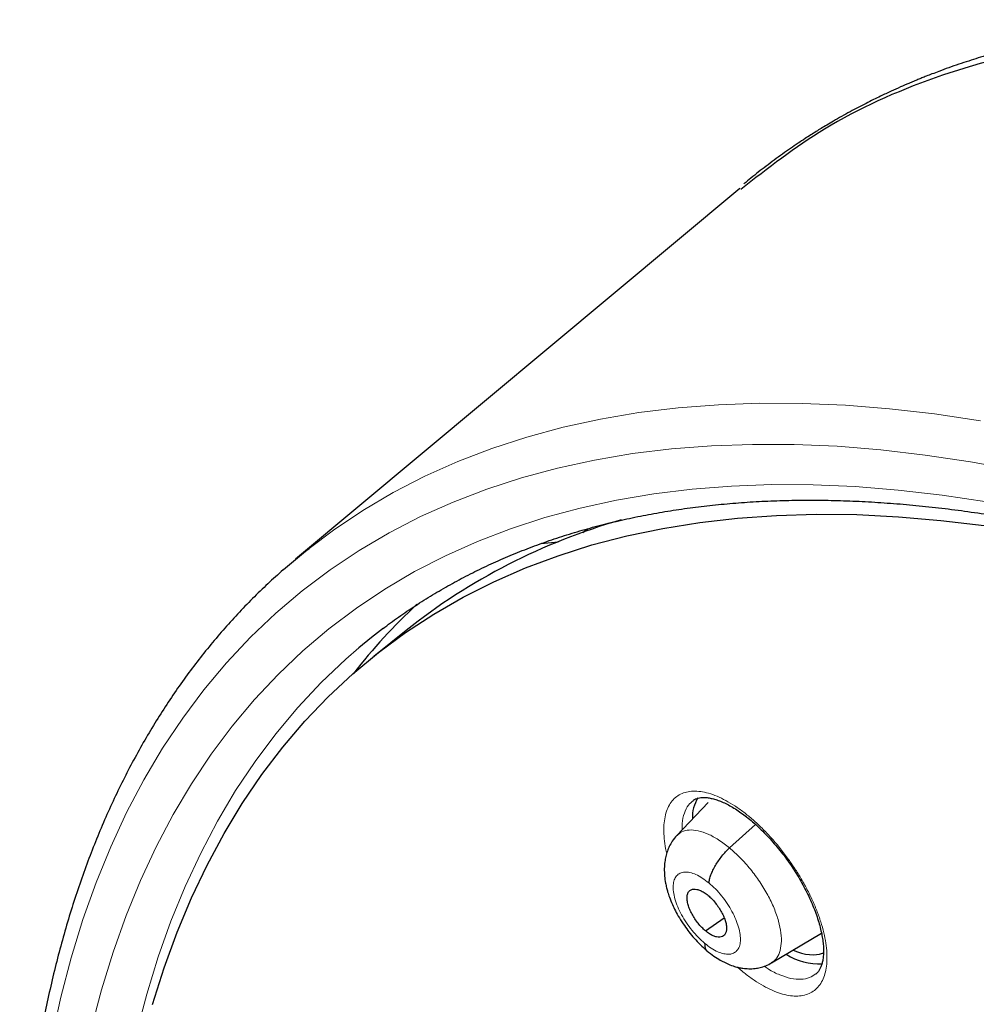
# Model space of a CAD drawing. Header units: millimetres. Extents: x 8 to 1465, y 12 to 1156.
# Tile 137 of 166: x 1171 to 1186, y 707 to 723. Entities that reach past the tile are written whole.
import ezdxf

# ---------------------------------------------------------------- set-up
doc = ezdxf.new("R2010")
doc.units = ezdxf.units.MM

msp = doc.modelspace()

# ---------------------------------------------------------------- linework, layer by layer
at = {"color": 7, "linetype": 'Continuous', "lineweight": 30}
for p, q in [((1182.576, 719.826), (1175.459, 713.887)), ((1180.063, 714.318), (1180.135, 714.375)), ((1179.396, 714.14), (1179.667, 714.167)), ((1177.231, 712.748), (1176.711, 712.331)), ((1182.066, 709.989), (1181.567, 709.463)), ((1181.83, 710.02), (1181.827, 710.017)), ((1182.41, 709.263), (1182.826, 709.639)), ((1182.026, 707.934), (1182.325, 708.142)), ((1183.083, 707.422), (1183.884, 707.899))]:
    msp.add_line(p, q, dxfattribs=at)
at = {"color": 252, "linetype": 'Continuous', "lineweight": 0, "flags": 128}
for points in [[(1175.675, 714.062), (1176.067, 714.355), (1176.536, 714.668), (1177.024, 714.956), (1177.531, 715.217), (1178.057, 715.453), (1178.602, 715.662), (1179.164, 715.845), (1179.745, 716.002), (1180.342, 716.132), (1180.957, 716.236), (1181.588, 716.313), (1182.235, 716.363), (1182.898, 716.387), (1183.576, 716.384), (1184.268, 716.354), (1184.975, 716.297), (1185.695, 716.214), (1186.429, 716.104)], [(1187.011, 715.313), (1186.272, 715.448), (1185.546, 715.557), (1184.833, 715.64), (1184.133, 715.696), (1183.447, 715.725), (1182.776, 715.728), (1182.12, 715.705), (1181.479, 715.655), (1180.854, 715.579), (1180.246, 715.476), (1179.654, 715.347), (1179.079, 715.192), (1178.522, 715.011), (1177.983, 714.803), (1177.462, 714.57), (1176.96, 714.311), (1176.477, 714.027), (1176.013, 713.717), (1175.568, 713.382), (1175.144, 713.023), (1174.74, 712.638), (1174.356, 712.229), (1173.993, 711.797), (1173.652, 711.34), (1173.331, 710.86), (1173.032, 710.356), (1172.754, 709.83), (1172.499, 709.282), (1172.265, 708.711), (1172.054, 708.119), (1171.865, 707.505), (1171.698, 706.871), (1171.554, 706.216)], [(1172.187, 706.367), (1172.351, 706.991), (1172.537, 707.595), (1172.745, 708.178), (1172.975, 708.74), (1173.226, 709.279), (1173.499, 709.797), (1173.793, 710.292), (1174.109, 710.765), (1174.445, 711.214), (1174.802, 711.64), (1175.18, 712.042), (1175.578, 712.421), (1175.995, 712.775), (1176.433, 713.104), (1176.889, 713.409), (1177.365, 713.689), (1177.859, 713.944), (1178.372, 714.173), (1178.902, 714.377), (1179.45, 714.556), (1180.016, 714.708), (1180.598, 714.835), (1181.197, 714.936), (1181.812, 715.011), (1182.442, 715.06), (1183.088, 715.083), (1183.749, 715.08), (1184.423, 715.051), (1185.112, 714.996), (1185.814, 714.915), (1186.529, 714.808)], [(1176.475, 712.469), (1176.264, 712.285), (1175.871, 711.911), (1175.498, 711.514), (1175.145, 711.093), (1174.812, 710.649), (1174.5, 710.182), (1174.209, 709.692), (1173.94, 709.18), (1173.691, 708.647), (1173.464, 708.092), (1173.258, 707.516), (1173.075, 706.919), (1172.913, 706.302)]]:
    msp.add_lwpolyline(points, dxfattribs=at)
at = {"color": 7, "linetype": 'Continuous', "lineweight": 30, "flags": 128}
for points in [[(1173.167, 706.754), (1173.353, 707.344), (1173.561, 707.914), (1173.791, 708.462), (1174.042, 708.989), (1174.314, 709.494), (1174.606, 709.977), (1174.92, 710.438), (1175.254, 710.876), (1175.608, 711.291), (1175.983, 711.682), (1176.377, 712.05), (1176.79, 712.394), (1177.223, 712.714), (1177.675, 713.009), (1178.146, 713.28), (1178.635, 713.527), (1179.141, 713.748), (1179.666, 713.944), (1180.207, 714.116), (1180.766, 714.261), (1181.341, 714.382), (1181.932, 714.477), (1182.539, 714.547), (1183.161, 714.59), (1183.798, 714.609), (1184.45, 714.602), (1185.115, 714.569), (1185.794, 714.51), (1186.487, 714.426)], [(1175.267, 713.722), (1175.618, 714.017), (1175.675, 714.062)], [(1176.868, 712.784), (1176.677, 712.635), (1176.475, 712.469)]]:
    msp.add_lwpolyline(points, dxfattribs=at)
at = {"color": 7, "linetype": 'Continuous', "lineweight": 30}
for centre, radius, start, end in [((1183.392, 704.994), 9.903, 105.9275, 128.4679), ((1184.006, 706.074), 9.689, 132.9528, 141.8562), ((1182.413, 709.752), 0.598, 148.3595, 182.1634), ((1183.845, 708.392), 0.985, 237.7664, 272.9225)]:
    msp.add_arc(centre, radius, start, end, dxfattribs=at)
for start_param, end_param in [(2.451352, 2.994333), (2.994333, 3.005245)]:
    msp.add_ellipse((1183.041, 708.815), major_axis=(-0.95, 1.188), ratio=0.453301, start_param=start_param, end_param=end_param, dxfattribs=at)
for points, knots in [([(1206.813, 717.372), (1206.805, 717.377), (1206.766, 717.399), (1206.703, 717.435), (1206.631, 717.477), (1206.57, 717.512), (1206.486, 717.559), (1206.368, 717.626), (1206.21, 717.715), (1206.027, 717.817), (1205.818, 717.933), (1205.585, 718.06), (1205.338, 718.193), (1205.086, 718.327), (1204.827, 718.463), (1204.561, 718.601), (1204.288, 718.74), (1204.018, 718.876), (1203.751, 719.007), (1203.488, 719.136), (1203.231, 719.259), (1202.987, 719.373), (1202.757, 719.48), (1202.544, 719.578), (1202.351, 719.665), (1202.183, 719.74), (1202.043, 719.801), (1201.918, 719.856), (1201.795, 719.909), (1201.653, 719.971), (1201.486, 720.042), (1201.293, 720.122), (1201.077, 720.212), (1200.846, 720.305), (1200.609, 720.4), (1200.371, 720.494), (1200.132, 720.585), (1199.9, 720.672), (1199.675, 720.755), (1199.457, 720.834), (1199.239, 720.912), (1199.024, 720.986), (1198.82, 721.056), (1198.638, 721.117), (1198.49, 721.165), (1198.374, 721.202), (1198.287, 721.23), (1198.215, 721.253), (1198.144, 721.276), (1198.058, 721.303), (1197.942, 721.339), (1197.794, 721.384), (1197.619, 721.436), (1197.431, 721.491), (1197.244, 721.545), (1197.064, 721.595), (1196.891, 721.642), (1196.726, 721.686), (1196.548, 721.733), (1196.361, 721.78), (1196.168, 721.828), (1195.99, 721.871), (1195.843, 721.905), (1195.725, 721.932), (1195.633, 721.952), (1195.552, 721.97), (1195.481, 721.986), (1195.413, 722.001), (1195.338, 722.017), (1195.243, 722.036), (1195.127, 722.06), (1194.996, 722.086), (1194.857, 722.114), (1194.711, 722.141), (1194.494, 722.181), (1194.209, 722.23), (1193.864, 722.285), (1193.532, 722.333), (1193.168, 722.38), (1192.772, 722.424), (1192.346, 722.463), (1191.931, 722.493), (1191.521, 722.515), (1191.106, 722.528), (1190.68, 722.532), (1190.245, 722.525), (1189.901, 722.511), (1189.655, 722.497), (1189.512, 722.487), (1189.38, 722.477), (1189.261, 722.467), (1189.155, 722.457), (1189.053, 722.447), (1188.946, 722.436), (1188.821, 722.422), (1188.676, 722.405), (1188.518, 722.384), (1188.333, 722.357), (1188.131, 722.326), (1187.918, 722.289), (1187.72, 722.251), (1187.538, 722.214), (1187.373, 722.178), (1187.23, 722.145), (1187.108, 722.116), (1187.006, 722.09), (1186.91, 722.065), (1186.807, 722.038), (1186.684, 722.004), (1186.544, 721.963), (1186.393, 721.917), (1186.239, 721.868), (1186.081, 721.816), (1185.922, 721.761), (1185.779, 721.708), (1185.659, 721.663), (1185.568, 721.628), (1185.494, 721.598), (1185.426, 721.57), (1185.356, 721.541), (1185.262, 721.502), (1185.141, 721.45), (1184.991, 721.382), (1184.847, 721.314), (1184.714, 721.249), (1184.594, 721.189), (1184.469, 721.125), (1184.339, 721.055), (1184.207, 720.982), (1184.082, 720.91), (1183.973, 720.846), (1183.881, 720.79), (1183.796, 720.738), (1183.71, 720.684), (1183.614, 720.621), (1183.505, 720.549), (1183.384, 720.467), (1183.256, 720.377), (1183.127, 720.283), (1182.998, 720.186), (1182.875, 720.091), (1182.757, 719.997), (1182.679, 719.932), (1182.641, 719.901)], [0, 0, 0, 0, 0.000842, 0.004009, 0.006397, 0.00827, 0.010273, 0.01498, 0.02038, 0.026474, 0.033773, 0.041868, 0.050573, 0.059258, 0.067872, 0.077404, 0.086847, 0.096203, 0.105471, 0.114651, 0.123742, 0.132355, 0.140165, 0.147959, 0.154746, 0.160527, 0.165704, 0.169553, 0.173735, 0.178762, 0.184634, 0.191496, 0.199238, 0.20765, 0.216137, 0.224662, 0.233225, 0.241826, 0.24966, 0.257527, 0.265424, 0.273352, 0.280976, 0.287647, 0.293348, 0.297147, 0.300346, 0.302948, 0.3051, 0.308148, 0.312407, 0.317879, 0.324563, 0.331745, 0.338679, 0.345366, 0.351806, 0.357998, 0.363943, 0.371713, 0.379015, 0.385777, 0.391789, 0.395681, 0.399168, 0.402251, 0.404929, 0.407255, 0.41002, 0.413493, 0.418124, 0.423226, 0.428567, 0.434148, 0.439968, 0.453694, 0.467222, 0.480229, 0.492731, 0.510306, 0.527401, 0.544089, 0.560655, 0.577622, 0.595404, 0.61409, 0.633195, 0.639542, 0.645823, 0.651581, 0.656758, 0.661356, 0.665507, 0.670121, 0.67568, 0.682184, 0.689567, 0.696938, 0.707372, 0.717165, 0.726319, 0.734835, 0.742646, 0.749603, 0.755174, 0.760039, 0.764242, 0.769046, 0.77504, 0.782224, 0.789692, 0.79738, 0.805289, 0.813417, 0.821446, 0.827141, 0.831841, 0.835545, 0.838817, 0.842468, 0.846505, 0.85363, 0.861708, 0.870718, 0.876915, 0.883472, 0.89039, 0.897668, 0.905308, 0.91272, 0.918891, 0.924268, 0.92903, 0.934157, 0.939799, 0.946705, 0.954254, 0.962448, 0.970955, 0.978979, 0.98649, 0.993494, 1, 1, 1, 1]), ([(1205.868, 717.281), (1204.889, 717.823), (1202.93, 718.908), (1200.078, 720.183), (1197.318, 721.188), (1194.675, 721.89), (1192.17, 722.29), (1189.822, 722.382), (1187.648, 722.169), (1185.673, 721.644), (1183.961, 720.879), (1183.024, 720.149), (1182.589, 719.81)], [0, 0, 0, 0, 0.101333, 0.202666, 0.303999, 0.405332, 0.506665, 0.607998, 0.709331, 0.810664, 0.911997, 1, 1, 1, 1]), ([(1176.861, 712.776), (1176.9, 712.807), (1177.025, 712.903), (1177.243, 713.054), (1177.514, 713.232), (1177.792, 713.4), (1178.077, 713.559), (1178.369, 713.709), (1178.668, 713.849), (1178.973, 713.98), (1179.285, 714.102), (1179.603, 714.215), (1179.927, 714.318), (1180.258, 714.411), (1180.595, 714.496), (1180.938, 714.571), (1181.287, 714.637), (1181.642, 714.693), (1182.002, 714.74), (1182.369, 714.778), (1182.741, 714.806), (1183.119, 714.825), (1183.502, 714.834), (1183.891, 714.834), (1184.285, 714.825), (1184.684, 714.806), (1185.089, 714.778), (1185.499, 714.741), (1185.914, 714.694), (1186.333, 714.638), (1186.758, 714.573), (1187.187, 714.498), (1187.621, 714.414), (1188.06, 714.32), (1188.503, 714.217), (1188.95, 714.105), (1189.401, 713.984), (1189.857, 713.853), (1190.316, 713.713), (1190.779, 713.564), (1191.246, 713.406), (1191.717, 713.239), (1192.191, 713.062), (1192.669, 712.877), (1193.149, 712.682), (1193.633, 712.478), (1194.12, 712.266), (1194.61, 712.045), (1195.102, 711.814), (1195.597, 711.575), (1196.094, 711.328), (1196.594, 711.071), (1197.096, 710.806), (1197.6, 710.532), (1198.085, 710.263), (1198.401, 710.081), (1198.549, 709.997)], [0, 0, 0, 0, 0.008831, 0.027925, 0.047012, 0.06609, 0.085154, 0.104201, 0.123228, 0.142232, 0.161213, 0.180168, 0.199097, 0.218, 0.236877, 0.25573, 0.274558, 0.293363, 0.312146, 0.33091, 0.349655, 0.368383, 0.387095, 0.405795, 0.424482, 0.443158, 0.461825, 0.480484, 0.499136, 0.517782, 0.536424, 0.555062, 0.573697, 0.592329, 0.61096, 0.62959, 0.64822, 0.666849, 0.685479, 0.704109, 0.72274, 0.741372, 0.760005, 0.77864, 0.797277, 0.815915, 0.834555, 0.853198, 0.871842, 0.890489, 0.909137, 0.927788, 0.946441, 0.965096, 0.983753, 1, 1, 1, 1]), ([(1175.259, 713.716), (1175.178, 713.643), (1175.011, 713.494), (1174.769, 713.258), (1174.529, 713.01), (1174.297, 712.753), (1174.073, 712.487), (1173.856, 712.213), (1173.646, 711.93), (1173.445, 711.638), (1173.251, 711.338), (1173.065, 711.029), (1172.887, 710.712), (1172.716, 710.387), (1172.554, 710.054), (1172.4, 709.712), (1172.253, 709.363), (1172.115, 709.005), (1171.985, 708.639), (1171.864, 708.266), (1171.75, 707.885), (1171.645, 707.496), (1171.548, 707.1), (1171.46, 706.697), (1171.38, 706.286), (1171.308, 705.868), (1171.245, 705.444), (1171.19, 705.012), (1171.144, 704.573), (1171.106, 704.128), (1171.077, 703.676), (1171.056, 703.218), (1171.044, 702.754), (1171.04, 702.283), (1171.044, 701.806), (1171.057, 701.324), (1171.079, 700.835), (1171.109, 700.341), (1171.147, 699.841), (1171.194, 699.336), (1171.249, 698.826), (1171.312, 698.31), (1171.384, 697.79), (1171.464, 697.264), (1171.552, 696.734), (1171.649, 696.199), (1171.754, 695.659), (1171.867, 695.115), (1171.988, 694.567), (1172.117, 694.015), (1172.255, 693.458), (1172.4, 692.898), (1172.554, 692.334), (1172.715, 691.767), (1172.884, 691.195), (1173.062, 690.621), (1173.247, 690.044), (1173.44, 689.463), (1173.64, 688.879), (1173.848, 688.293), (1174.064, 687.704), (1174.288, 687.113), (1174.519, 686.519), (1174.757, 685.923), (1175.003, 685.325), (1175.256, 684.725), (1175.517, 684.123), (1175.784, 683.52), (1176.059, 682.915), (1176.341, 682.309), (1176.63, 681.701), (1176.926, 681.093), (1177.228, 680.483), (1177.538, 679.873), (1177.854, 679.262), (1178.177, 678.651), (1178.506, 678.04), (1178.842, 677.428), (1179.184, 676.816), (1179.532, 676.205), (1179.887, 675.594), (1180.248, 674.983), (1180.614, 674.373), (1180.987, 673.763), (1181.366, 673.154), (1181.75, 672.547), (1182.14, 671.94), (1182.536, 671.335), (1182.937, 670.731), (1183.343, 670.129), (1183.755, 669.529), (1184.172, 668.931), (1184.594, 668.334), (1185.021, 667.74), (1185.452, 667.148), (1185.889, 666.559), (1186.33, 665.972), (1186.776, 665.388), (1187.226, 664.807), (1187.681, 664.229), (1188.139, 663.654), (1188.602, 663.083), (1189.069, 662.515), (1189.54, 661.95), (1190.014, 661.389), (1190.492, 660.833), (1190.974, 660.28), (1191.459, 659.731), (1191.947, 659.187), (1192.439, 658.647), (1192.933, 658.112), (1193.431, 657.581), (1193.931, 657.055), (1194.434, 656.534), (1194.94, 656.019), (1195.448, 655.508), (1195.958, 655.003), (1196.471, 654.503), (1196.985, 654.009), (1197.502, 653.52), (1198.02, 653.038), (1198.416, 652.673), (1198.64, 652.472), (1198.689, 652.428)], [0, 0, 0, 0, 0.007784, 0.015955, 0.024129, 0.032307, 0.04049, 0.048679, 0.056875, 0.065079, 0.073291, 0.081512, 0.089743, 0.097982, 0.106232, 0.11449, 0.122758, 0.131035, 0.139321, 0.147614, 0.155915, 0.164224, 0.172539, 0.18086, 0.189186, 0.197517, 0.205852, 0.214191, 0.222534, 0.230879, 0.239227, 0.247577, 0.255928, 0.26428, 0.272634, 0.280988, 0.289343, 0.297698, 0.306052, 0.314407, 0.322762, 0.331116, 0.339469, 0.347822, 0.356174, 0.364526, 0.372876, 0.381226, 0.389575, 0.397923, 0.40627, 0.414617, 0.422962, 0.431307, 0.43965, 0.447993, 0.456335, 0.464676, 0.473016, 0.481356, 0.489694, 0.498032, 0.506369, 0.514705, 0.523041, 0.531375, 0.53971, 0.548043, 0.556376, 0.564708, 0.57304, 0.581371, 0.589701, 0.598031, 0.606361, 0.61469, 0.623018, 0.631347, 0.639674, 0.648002, 0.656329, 0.664655, 0.672981, 0.681307, 0.689633, 0.697958, 0.706283, 0.714608, 0.722933, 0.731257, 0.739582, 0.747906, 0.75623, 0.764553, 0.772877, 0.781201, 0.789524, 0.797848, 0.806171, 0.814494, 0.822818, 0.831141, 0.839464, 0.847788, 0.856111, 0.864434, 0.872758, 0.881081, 0.889405, 0.897729, 0.906053, 0.914377, 0.922701, 0.931026, 0.939351, 0.947676, 0.956001, 0.964326, 0.972652, 0.980978, 0.989304, 0.997631, 1, 1, 1, 1]), ([(1181.828, 710.022), (1181.835, 710.028), (1181.852, 710.042), (1181.883, 710.056), (1181.925, 710.067), (1181.974, 710.073), (1182.032, 710.072), (1182.098, 710.062), (1182.169, 710.045), (1182.247, 710.019), (1182.329, 709.985), (1182.414, 709.941), (1182.503, 709.889), (1182.593, 709.828), (1182.685, 709.76), (1182.778, 709.684), (1182.872, 709.599), (1182.966, 709.508), (1183.059, 709.409), (1183.151, 709.305), (1183.24, 709.196), (1183.326, 709.083), (1183.407, 708.967), (1183.483, 708.849), (1183.554, 708.73), (1183.62, 708.609), (1183.68, 708.488), (1183.734, 708.367), (1183.782, 708.247), (1183.823, 708.131), (1183.856, 708.018), (1183.882, 707.91), (1183.901, 707.809), (1183.912, 707.715), (1183.917, 707.628), (1183.915, 707.548), (1183.907, 707.476), (1183.893, 707.412), (1183.875, 707.358), (1183.853, 707.312), (1183.827, 707.275), (1183.807, 707.253), (1183.795, 707.244), (1183.793, 707.243)], [0, 0, 0, 0, 0.019038, 0.046823, 0.072102, 0.096162, 0.121728, 0.146653, 0.171342, 0.195978, 0.220609, 0.245232, 0.269814, 0.294292, 0.318545, 0.343205, 0.368159, 0.393358, 0.418739, 0.44423, 0.469753, 0.495219, 0.520572, 0.545742, 0.570752, 0.595912, 0.621212, 0.646595, 0.671981, 0.697281, 0.72242, 0.747329, 0.77196, 0.796242, 0.820152, 0.844263, 0.868487, 0.892843, 0.917401, 0.942343, 0.968049, 0.995256, 1, 1, 1, 1]), ([(1181.565, 709.461), (1181.54, 709.432), (1181.494, 709.378), (1181.447, 709.292), (1181.412, 709.209), (1181.388, 709.127), (1181.371, 709.033), (1181.364, 708.93), (1181.368, 708.816), (1181.382, 708.712), (1181.401, 708.628), (1181.421, 708.553), (1181.45, 708.465), (1181.491, 708.363), (1181.544, 708.252), (1181.608, 708.138), (1181.682, 708.024), (1181.762, 707.915), (1181.847, 707.813), (1181.943, 707.71), (1182.012, 707.651), (1182.048, 707.62)], [0, 0, 0, 0, 0.058332, 0.10723, 0.146802, 0.192622, 0.234395, 0.289243, 0.349297, 0.405726, 0.441672, 0.473381, 0.516983, 0.578377, 0.629124, 0.687697, 0.754075, 0.808965, 0.868192, 0.931794, 1, 1, 1, 1]), ([(1182.08, 708.702), (1182.083, 708.722), (1182.088, 708.762), (1182.111, 708.832), (1182.143, 708.906), (1182.184, 708.982), (1182.233, 709.059), (1182.288, 709.133), (1182.347, 709.203), (1182.389, 709.243), (1182.41, 709.263)], [0, 0, 0, 0, 0.124738, 0.249279, 0.374306, 0.499779, 0.625293, 0.750434, 0.875127, 1, 1, 1, 1]), ([(1182.026, 707.934), (1182.006, 707.952), (1181.964, 707.988), (1181.906, 708.056), (1181.854, 708.128), (1181.808, 708.203), (1181.771, 708.279), (1181.745, 708.353), (1181.731, 708.422), (1181.728, 708.482), (1181.738, 708.533), (1181.76, 708.571), (1181.793, 708.596), (1181.836, 708.605), (1181.887, 708.601), (1181.943, 708.583), (1182.004, 708.552), (1182.045, 708.519), (1182.066, 708.503)], [0, 0, 0, 0, 0.062618, 0.125103, 0.187764, 0.250499, 0.313065, 0.375357, 0.437619, 0.500015, 0.562406, 0.624657, 0.68694, 0.749503, 0.812238, 0.874901, 0.937384, 1, 1, 1, 1]), ([(1182.066, 708.503), (1182.087, 708.485), (1182.128, 708.449), (1182.186, 708.381), (1182.239, 708.309), (1182.284, 708.233), (1182.321, 708.157), (1182.348, 708.084), (1182.362, 708.015), (1182.364, 707.955), (1182.354, 707.904), (1182.332, 707.865), (1182.299, 707.841), (1182.256, 707.831), (1182.205, 707.836), (1182.149, 707.854), (1182.088, 707.885), (1182.047, 707.918), (1182.026, 707.934)], [0, 0, 0, 0, 0.062619, 0.125103, 0.187765, 0.2505, 0.313066, 0.375358, 0.437621, 0.500016, 0.562407, 0.624658, 0.68694, 0.749503, 0.812238, 0.874902, 0.937385, 1, 1, 1, 1]), ([(1182.012, 707.735), (1182.012, 707.717), (1182.012, 707.681), (1182.025, 707.642), (1182.041, 707.625), (1182.048, 707.618)], [0, 0, 0, 0, 0.352649, 0.705145, 1, 1, 1, 1]), ([(1182.047, 707.617), (1182.085, 707.587), (1182.155, 707.53), (1182.271, 707.458), (1182.382, 707.403), (1182.48, 707.367), (1182.558, 707.346), (1182.634, 707.333), (1182.721, 707.326), (1182.812, 707.33), (1182.904, 707.346), (1182.994, 707.374), (1183.053, 707.406), (1183.084, 707.422)], [0, 0, 0, 0, 0.11598, 0.219065, 0.348248, 0.444926, 0.509602, 0.570016, 0.656895, 0.752871, 0.826411, 0.908689, 1, 1, 1, 1])]:
    msp.add_open_spline(points, degree=3, knots=knots, dxfattribs=at)
at = {"color": 252, "linetype": 'Continuous', "lineweight": 0}
for points, knots in [([(1181.405, 709.177), (1181.402, 709.188), (1181.384, 709.257), (1181.367, 709.375), (1181.354, 709.529), (1181.36, 709.669), (1181.382, 709.795), (1181.42, 709.905), (1181.473, 709.998), (1181.542, 710.072), (1181.625, 710.127), (1181.721, 710.161), (1181.829, 710.175), (1181.947, 710.168), (1182.074, 710.141), (1182.209, 710.093), (1182.349, 710.026), (1182.494, 709.94), (1182.64, 709.836), (1182.787, 709.715), (1182.932, 709.58), (1183.075, 709.431), (1183.212, 709.271), (1183.339, 709.105), (1183.456, 708.936), (1183.564, 708.763), (1183.663, 708.582), (1183.752, 708.397), (1183.827, 708.214), (1183.887, 708.034), (1183.932, 707.861), (1183.961, 707.697), (1183.973, 707.543), (1183.969, 707.401), (1183.949, 707.274), (1183.912, 707.163), (1183.859, 707.069), (1183.791, 706.994), (1183.709, 706.938), (1183.614, 706.902), (1183.507, 706.887), (1183.389, 706.893), (1183.263, 706.919), (1183.128, 706.965), (1182.988, 707.031), (1182.844, 707.116), (1182.698, 707.22), (1182.595, 707.3), (1182.542, 707.349), (1182.538, 707.353)], [0, 0, 0, 0, 0.004216, 0.026387, 0.048628, 0.070798, 0.092932, 0.115137, 0.137271, 0.159369, 0.181537, 0.203634, 0.22571, 0.247857, 0.269934, 0.292014, 0.314165, 0.336245, 0.358353, 0.38053, 0.402638, 0.424783, 0.446999, 0.469145, 0.489952, 0.510759, 0.532938, 0.555187, 0.577367, 0.599547, 0.621798, 0.643977, 0.666138, 0.688369, 0.710529, 0.73265, 0.754843, 0.776965, 0.799053, 0.821212, 0.843301, 0.865376, 0.887521, 0.909596, 0.931683, 0.95384, 0.975927, 0.998045, 1, 1, 1, 1]), ([(1181.827, 710.017), (1181.801, 709.996), (1181.741, 709.946), (1181.684, 709.822), (1181.649, 709.687), (1181.65, 709.586), (1181.651, 709.551)], [0, 0, 0, 0, 0.22668, 0.531815, 0.836952, 1, 1, 1, 1]), ([(1181.569, 709.46), (1181.594, 709.483), (1181.647, 709.531), (1181.763, 709.556), (1181.905, 709.544), (1182.065, 709.49), (1182.235, 709.4), (1182.352, 709.309), (1182.41, 709.263)], [0, 0, 0, 0, 0.146404, 0.317052, 0.487721, 0.658454, 0.829115, 1, 1, 1, 1]), ([(1182.41, 709.263), (1182.468, 709.212), (1182.584, 709.11), (1182.748, 708.923), (1182.897, 708.721), (1183.026, 708.509), (1183.128, 708.296), (1183.2, 708.088), (1183.239, 707.897), (1183.244, 707.726), (1183.216, 707.584), (1183.163, 707.479), (1183.106, 707.442), (1183.081, 707.425)], [0, 0, 0, 0, 0.092938, 0.185749, 0.278601, 0.37142, 0.464227, 0.556956, 0.649639, 0.742443, 0.835244, 0.927919, 1, 1, 1, 1]), ([(1182.012, 707.735), (1181.977, 707.766), (1181.907, 707.828), (1181.808, 707.941), (1181.717, 708.064), (1181.64, 708.192), (1181.577, 708.322), (1181.533, 708.447), (1181.509, 708.564), (1181.505, 708.668), (1181.522, 708.754), (1181.559, 708.82), (1181.615, 708.862), (1181.688, 708.88), (1181.774, 708.873), (1181.871, 708.84), (1181.974, 708.784), (1182.045, 708.729), (1182.08, 708.702)], [0, 0, 0, 0, 0.062499, 0.125001, 0.187498, 0.249998, 0.312497, 0.374998, 0.437497, 0.499998, 0.562497, 0.624996, 0.687498, 0.749999, 0.812501, 0.874999, 0.937501, 1, 1, 1, 1]), ([(1182.08, 708.702), (1182.115, 708.671), (1182.186, 708.61), (1182.285, 708.496), (1182.375, 708.374), (1182.452, 708.246), (1182.514, 708.117), (1182.558, 707.991), (1182.582, 707.874), (1182.588, 707.769), (1182.574, 707.694), (1182.556, 707.655), (1182.545, 707.639), (1182.54, 707.633), (1182.535, 707.627), (1182.531, 707.622), (1182.525, 707.615), (1182.512, 707.602), (1182.489, 707.585), (1182.459, 707.571), (1182.43, 707.563), (1182.386, 707.558), (1182.318, 707.564), (1182.222, 707.596), (1182.118, 707.651), (1182.048, 707.707), (1182.012, 707.735)], [0, 0, 0, 0, 0.062594, 0.124975, 0.187333, 0.249627, 0.311863, 0.374269, 0.436882, 0.499529, 0.562173, 0.597215, 0.604097, 0.610978, 0.617857, 0.624733, 0.626526, 0.642237, 0.673451, 0.704745, 0.728659, 0.749879, 0.81238, 0.874899, 0.937373, 1, 1, 1, 1]), ([(1182.965, 707.368), (1182.986, 707.353), (1183.072, 707.293), (1183.218, 707.224), (1183.396, 707.166), (1183.557, 707.152), (1183.692, 707.176), (1183.761, 707.223), (1183.792, 707.245)], [0, 0, 0, 0, 0.062853, 0.255388, 0.447799, 0.640208, 0.832728, 1, 1, 1, 1])]:
    msp.add_open_spline(points, degree=3, knots=knots, dxfattribs=at)

doc.saveas('drawing.dxf')
